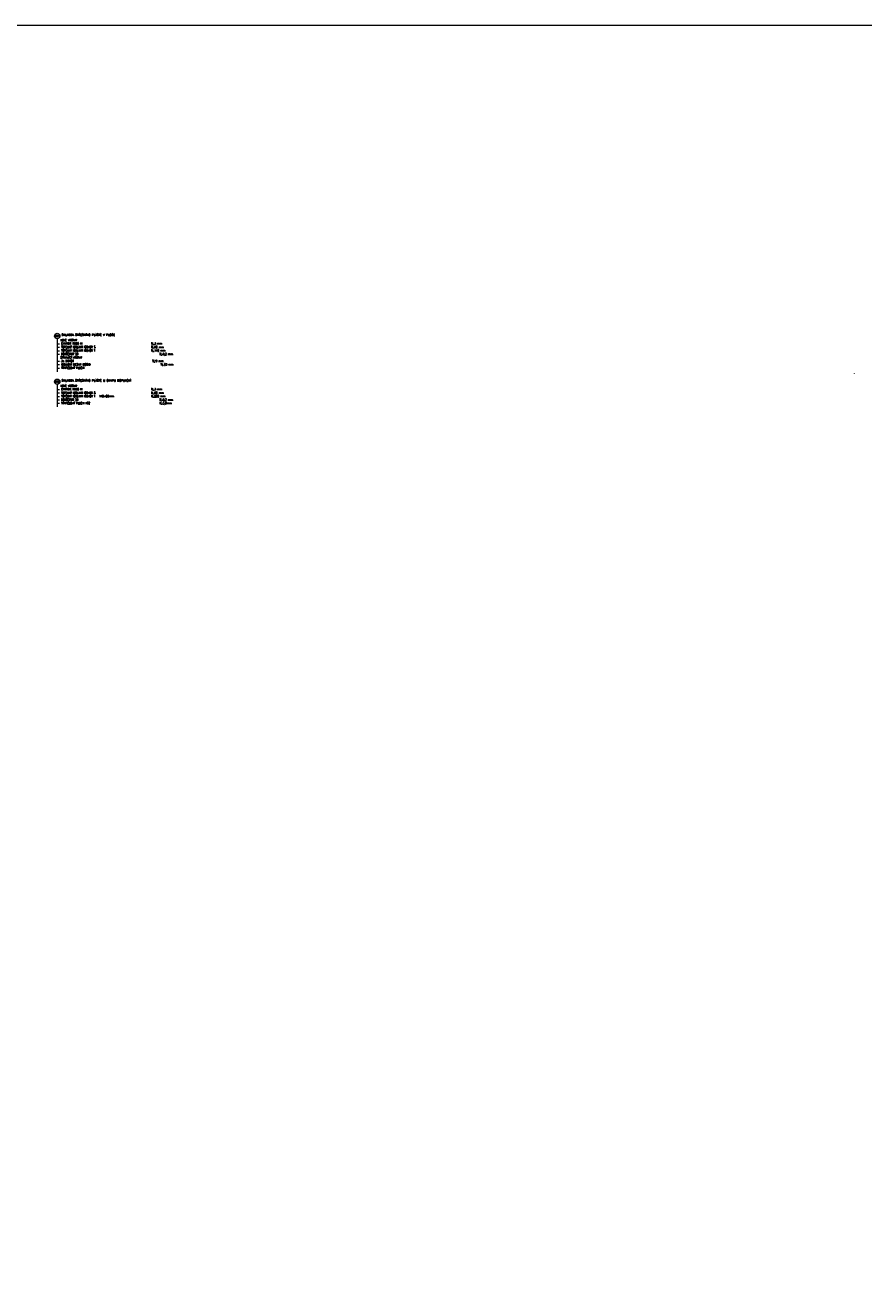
# Model space of a CAD drawing. Header units: millimetres. Extents: x -485339 to 286898, y -1189934 to 1602269.
# Tile 3 of 230: x -389136 to -308784, y -1051100 to -929891. Entities that reach past the tile are written whole.
import ezdxf
from ezdxf.enums import TextEntityAlignment as Align

# ---------------------------------------------------------------- set-up
doc = ezdxf.new("R2010")
doc.units = ezdxf.units.MM
doc.header["$LTSCALE"] = 10
doc.layers.get('Defpoints').update_dxf_attribs({"lineweight": 0})
for name, color, linetype, lineweight in [('N_popis', 10, 'Continuous', 18), ('St_otvory_okna', 40, 'Continuous', 18), ('St_popis', 250, 'Continuous', 18)]:
    doc.layers.add(name, color=color, linetype=linetype, lineweight=lineweight)
doc.styles.add('Andy', font='arial.ttf')
doc.styles.add('ROMANS', font='romans.shx', dxfattribs={"width": 0.8})
doc.styles.get("Standard").update_dxf_attribs({"font": 'simplex.shx', "width": 0.8})

msp = doc.modelspace()

# ---------------------------------------------------------------- linework, layer by layer
at = {"layer": 'Defpoints'}
msp.add_lwpolyline([(-480994, -929890.9), (286897.8, -929890.9), (286897.8, -1189933.9), (-480994, -1189933.9)], close=True, dxfattribs=at)
at = {"layer": 'N_popis'}
for points in [[(-386079.6, -959914.6), (-386079.6, -963083.7)], [(-386079.6, -964290.7), (-386079.6, -966447)]]:
    msp.add_lwpolyline(points, dxfattribs=at)
for centre in [(-386079.6, -959654.7), (-386079.6, -964030.8)]:
    msp.add_circle(centre, 259.9, dxfattribs=at)
at = {"layer": 'St_otvory_okna'}
msp.add_lwpolyline([(-309666.6, -963251), (-309666.6, -963226)], dxfattribs=at)

# ---------------------------------------------------------------- texts
at = {"layer": 'N_popis', "width": 0.8}
for s, p in [('S01', (-386079.6, -959654.7)), ('S02', (-386079.6, -964030.8))]:
    msp.add_text(s, height=180, dxfattribs=at).set_placement(p, align=Align.MIDDLE_CENTER)
at = {"layer": 'N_popis', "char_height": 200, "width": 17412.882, "attachment_point": 1, "style": 'ROMANS'}
for s, insert in [('  NOVÉ VRSTVY\\P- CHARBIT R330 H^I^I^I^I^I^I^I^I^I TL.3 mm\\P- TEPELNÝ IZOLANT ISOVER S   ^I^I ^I^I^I^I^I TL.60 mm\\P- TEPELNÝ IZOLANT ISOVER T   ^I^I ^I^I^I^I^I TL.140 mm\\P- DEKSEPAR 20  ^I^I^I^I^I^I^I^I^I ^I TL.0,2 mm\\P{\\C0;  STÁVAJÍCÍ VRSTVY\\P- 3x BITAGIT^I^I^I^I^I^I^I^I^I^I  TL.9 mm\\P- IZOLAČNÍ DESKY IZOSID ^I^I^I^I^I^I^I^I  TL.63 mm\\P- TRAPÉZOVÝ PLECH}', (-386017.8, -959942.4)), ('  NOVÉ VRSTVY\\P- CHARBIT R330 H^I^I^I^I^I^I^I^I^I TL.3 mm\\P- TEPELNÝ IZOLANT ISOVER S   ^I^I ^I^I^I^I^I TL.60 mm\\P- TEPELNÝ IZOLANT ISOVER T   140+60mm^I^I ^I^I^I TL.200 mm\\P- DEKSEPAR 20  ^I^I^I^I^I^I^I^I^I ^I TL.0,2 mm\\P- TRAPÉZOVÝ PLECH VSŽ ^I^I^I^I^I^I^I^I TL.0,8mm', (-386017.8, -964318.5))]:
    msp.add_mtext(s, dxfattribs=dict(at, insert=insert))
at = {"layer": 'St_popis', "char_height": 200, "attachment_point": 1, "style": 'Andy'}
for s, insert in [('{\\Fromand|c0;SKLADBA STŘEŠNÍHO PLÁŠTĚ V PLOŠE}', (-385657.7, -959436.6)), ('{\\Fromand|c0;SKLADBA STŘEŠNÍHO PLÁŠTĚ U OKAPU DOPLNĚNÍ}', (-385657.7, -963812.7))]:
    msp.add_mtext(s, dxfattribs=dict(at, insert=insert))

doc.saveas('drawing.dxf')
